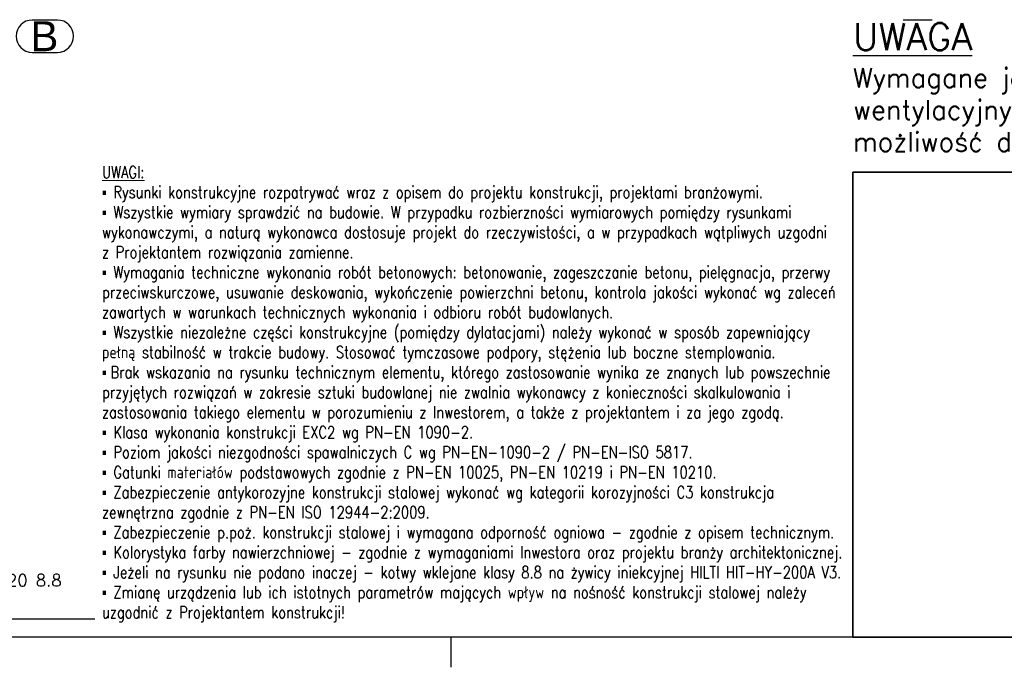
# Paper-space layout 'A2' of a CAD drawing. Header units: millimetres. Extents: x -144 to 420, y 0 to 415.
# Tile 4 of 12: x -12 to 152, y 0 to 108. Entities that reach past the tile are written whole.
import ezdxf

# ---------------------------------------------------------------- set-up
doc = ezdxf.new("R2010")
doc.units = ezdxf.units.MM
doc.layers.get('0').update_dxf_attribs({"linetype": 'CONTINUOUS'})
for name, color, linetype in [('AS_Siatki', 72, 'CONTINUOUS'), ('e-cad_kontur', 2, 'CONTINUOUS'), ('e-cad_opisy', 7, 'CONTINUOUS'), ('e-cad_wymiary', 1, 'CONTINUOUS'), ('Tabelka', 172, 'CONTINUOUS')]:
    doc.layers.add(name, color=color, linetype=linetype)
doc.styles.add('Arial', font='arial.ttf')
doc.styles.add('e-cad_1', font='simplex.shx', dxfattribs={"width": 0.8})
doc.styles.add('ROMANS', font='romans')
doc.styles.add('Simplex.shx', font='Simplex.shx', dxfattribs={"height": 1.7})

# ---------------------------------------------------------------- blocks, each defined once
blk = doc.blocks.new('*U5')
at = {"color": 9}
blk.add_line((-355, 0), (-355, -5), dxfattribs=at)
at = {"color": 3}
blk.add_lwpolyline([(0, 410), (0, 0), (-559, 0), (-559, 410)], close=True, dxfattribs=at)

psp = doc.layouts.new('A2')

# ---------------------------------------------------------------- linework, layer by layer
at = {"color": 20, "linetype": 'Continuous', "ltscale": 0.25}
for p, q in [((-5.53, 107.86), (-9.71, 107.86)), ((135.36, 107.91), (140.18, 107.91)), ((-9.71, 102.46), (-5.53, 102.46))]:
    psp.add_line(p, q, dxfattribs=at)
at = {"color": 7}
psp.add_lwpolyline([(-55.04, 20.14), (-43.49, 8.08), (0.7, 8.08)], dxfattribs=at)
at = {"color": 20, "linetype": 'Continuous', "ltscale": 0.25}
for centre, start, end in [((-9.71, 105.16), 90, 270), ((-5.53, 105.16), 270, 90)]:
    psp.add_arc(centre, 2.7, start, end, dxfattribs=at)
at = {"layer": 'e-cad_kontur', "color": 3, "linetype": 'Continuous', "lineweight": 35}
for p, q in [((127, 82.52), (415, 82.52)), ((127, 5), (127, 82.52)), ((139.41, 82.52), (410.72, 82.52)), ((127, 5), (415, 5))]:
    psp.add_line(p, q, dxfattribs=at)

# ---------------------------------------------------------------- block references
at = {"layer": 'Tabelka'}
psp.add_blockref('*U5', (415, 5), dxfattribs=at)

# ---------------------------------------------------------------- texts
at = {"color": 7, "style": 'Simplex.shx'}
psp.add_text('8 HILTI HAS-U M12x120 8.8', height=2, dxfattribs=at).set_placement((-43.74, 13.5))
at = {"layer": 'AS_Siatki', "color": 20, "style": 'Arial'}
psp.add_text('B', height=5, dxfattribs=at).set_placement((-10.02, 102.66))
at = {"layer": 'e-cad_opisy', "ltscale": 4, "insert": (127, 84.89), "char_height": 2.5, "width": 288, "attachment_point": 7, "style": 'ROMANS'}
psp.add_mtext('{\\H1.8x;\\L\\C2;UWAGA\\P\\H0.71111x;\\l\\C1;Wymagane jest porównanie rozstawu szyn wsporczych w Dokumentacji Techniczno-Ruchowej (DTR) zamawianych central wentylacyjnych z wymiarami zaprojektowanej konstrukcji. W przypadku rozbieżności należy uwzględnić z Projektantem możliwość dopasowania konstrukcji.}', dxfattribs=at)
at = {"layer": 'e-cad_wymiary', "lineweight": 0, "ltscale": 10, "insert": (1.91, 7.5), "char_height": 2, "width": 122.5898, "attachment_point": 7, "style": 'e-cad_1'}
psp.add_mtext('\\A1;{\\L\\C2;UWAGI:\\P\\fArial|b0|i0|c238|p34;\\l\\C1;▪\\Fsimplex|c238; Rysunki konstrukcyjne rozpatrywać wraz z opisem do projektu konstrukcji, projektami branżowymi. \\P\\fArial|b0|i0|c238|p34;▪\\Fsimplex|c238; Wszystkie wymiary sprawdzić na budowie. W przypadku rozbierzności wymiarowych pomiędzy rysunkami wykonawczymi, a naturą wykonawca dostosuje projekt do rzeczywistości, a w przypadkach wątpliwych uzgodni z Projektantem rozwiązania zamienne.\\P\\fArial|b0|i0|c238|p34;▪\\Fsimplex|c238; Wymagania techniczne wykonania robót betonowych: betonowanie, zageszczanie betonu, pielęgnacja, przerwy przeciwskurczowe, usuwanie deskowania, wykończenie powierzchni betonu, kontrola jakości wykonać wg zaleceń zawartych w warunkach technicznych wykonania i odbioru robót budowlanych. \\P\\fArial|b0|i0|c238|p34;▪\\Fsimplex|c238; Wszystkie niezależne części konstrukcyjne (pomiędzy dylatacjami) należy wykonać w sposób zapewniający pełną stabilność w trakcie budowy. Stosować tymczasowe podpory, stężenia lub boczne stemplowania.\\P\\fArial|b0|i0|c238|p34;▪ \\Fsimplex|c238;Brak wskazania na rysunku technicznym elementu, którego zastosowanie wynika ze znanych lub powszechnie przyjętych rozwiązań w zakresie sztuki budowlanej nie zwalnia wykonawcy z konieczności skalkulowania i zastosowania takiego elementu w porozumieniu z Inwestorem, a także z projektantem i za jego zgodą.\\P\\fArial|b0|i0|c238|p34;▪\\Fsimplex|c238; Klasa wykonania konstrukcji EXC2 wg PN-EN 1090-2.\\P\\fArial|b0|i0|c238|p34;▪\\Fsimplex|c238; Poziom jakości niezgodności spawalniczych C wg PN-EN-1090-2 / PN-EN-ISO 5817.\\P\\fArial|b0|i0|c238|p34;▪\\Fsimplex|c238; Gatunki materiałów podstawowych zgodnie z PN-EN 10025, PN-EN 10219 i PN-EN 10210. \\P\\fArial|b0|i0|c238|p34;▪\\Fsimplex|c238; Zabezpieczenie antykorozyjne konstrukcji stalowej wykonać wg kategorii korozyjności C3 konstrukcja zewnętrzna zgodnie z PN-EN ISO 12944-2:2009. \\P\\fArial|b0|i0|c238|p34;▪\\Fsimplex|c238; Zabezpieczenie p.poż. konstrukcji stalowej i wymagana odporność ogniowa - zgodnie z opisem technicznym.\\P\\fArial|b0|i0|c238|p34;▪\\Fsimplex|c238; Kolorystyka farby nawierzchniowej - zgodnie z wymaganiami Inwestora oraz projektu branży architektonicznej.\\P\\fArial|b0|i0|c238|p34;▪\\Fsimplex|c238; Jeżeli na rysunku nie podano inaczej - kotwy wklejane klasy 8.8 na żywicy iniekcyjnej HILTI HIT-HY-200A V3.\\P\\fArial|b0|i0|c238|p34;▪\\Fsimplex|c238; Zmianę urządzenia lub ich istotnych parametrów mających wpływ na nośność konstrukcji stalowej należy uzgodnić z Projektantem konstrukcji!}', dxfattribs=at)

doc.saveas('drawing.dxf')
